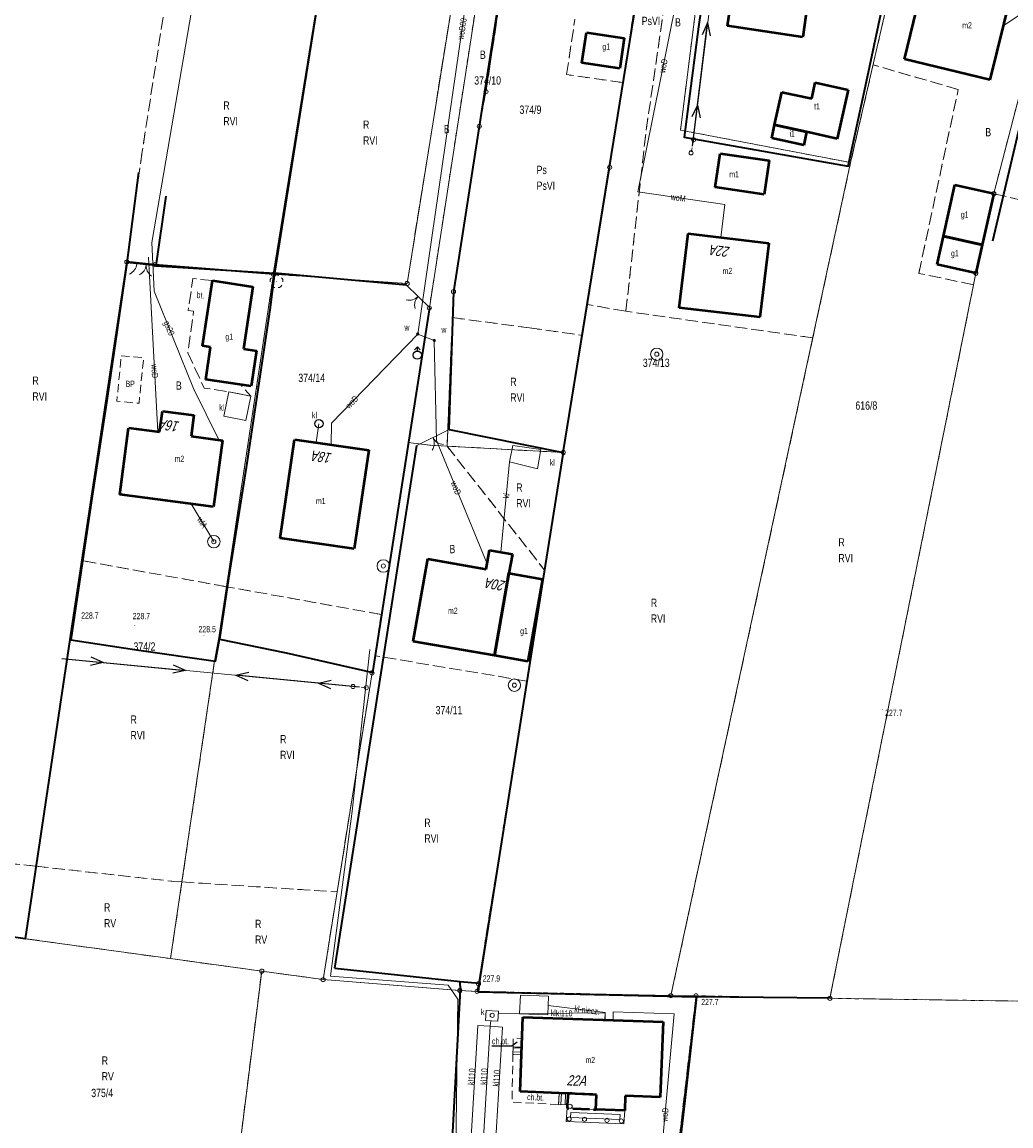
# Model space of a CAD drawing. Header units: metres. Extents: x 6590050 to 6616701, y 5542928 to 5566958.
# Tile 18 of 48: x 6598511 to 6598630, y 5546815 to 5546948. Entities that reach past the tile are written whole.
import ezdxf
from ezdxf.enums import TextEntityAlignment as Align

# ---------------------------------------------------------------- set-up
doc = ezdxf.new("R2010")
doc.units = ezdxf.units.M
doc.header["$MEASUREMENT"] = 0
for name, pattern in [('1.0_0.5', [1.5, 1, -0.5]), ('1.5_0.5', [2, 1.5, -0.5]), ('2.0_0.5', [2.5, 2, -0.5]), ('219-500', [0]), ('egba01_500', [0]), ('egkk-500', [2, 1.5, -0.5]), ('egug-500', [1, 0.5, -0.5]), ('otob_500', [0]), ('otof_500', [0]), ('suep_nn_500', [0]), ('supp_500', [1, 0.5, -0.5])]:
    doc.linetypes.add(name, pattern=pattern)
doc.layers.get('0').update_dxf_attribs({"color": 2, "linetype": 'CONTINUOUS', "lineweight": 5})
for name, color, linetype in [('202-punkt graniczny', 7, 'CONTINUOUS'), ('203-punkt graniczny', 7, 'CONTINUOUS'), ('209-oznaczenie konturu klasyfikacyjnego', 7, 'CONTINUOUS'), ('210-oznaczenie konturu użytku gruntowego', 7, 'CONTINUOUS'), ('211-numer działki ewidencyjnej', 7, 'CONTINUOUS'), ('217-kontur klasyfikacyjny', 7, 'CONTINUOUS'), ('218-kontur użytku gruntowego', 7, 'CONTINUOUS'), ('219-działka ewidencyjna', 7, 'CONTINUOUS'), ('311-podpora', 7, 'CONTINUOUS'), ('312-budynek ewidencyjny', 7, 'CONTINUOUS'), ('312-oznaczenie budynku ewidencyjnego-Atr117', 7, 'CONTINUOUS'), ('352-schody', 7, 'CONTINUOUS'), ('Adres nieruchomości (na budynku)', 7, 'CONTINUOUS'), ('blok - nawis', 7, 'CONTINUOUS'), ('brama', 7, 'CONTINUOUS'), ('budowla podziemna', 7, 'CONTINUOUS'), ('budowla podziemna-Atr17', 7, 'CONTINUOUS'), ('chodnik', 7, 'CONTINUOUS'), ('chodnik-Atr17', 7, 'CONTINUOUS'), ('drzewo liściaste', 7, 'CONTINUOUS'), ('furtka', 7, 'CONTINUOUS'), ('Granica arkusza mapy', 7, 'CONTINUOUS'), ('hydrant', 7, 'CONTINUOUS'), ('komora podziemna', 7, 'CONTINUOUS'), ('obszar utwardzony', 7, 'CONTINUOUS'), ('obszar utwardzony-Atr17', 7, 'CONTINUOUS'), ('ogrodzenie trwałe', 7, 'CONTINUOUS'), ('osadnik  szambo', 7, 'CONTINUOUS'), ('osadnik  szambo-Atr17', 7, 'CONTINUOUS'), ('pikieta naturalna', 7, 'CONTINUOUS'), ('pikieta naturalna-Atr2', 7, 'CONTINUOUS'), ('przewód elektroenergetyczny niskiego napięcia', 7, 'CONTINUOUS'), ('przewód gazowy', 7, 'CONTINUOUS'), ('przewód gazowy-Atr1', 7, 'CONTINUOUS'), ('przewód kanalizacyjny', 7, 'CONTINUOUS'), ('przewód kanalizacyjny-Atr1', 7, 'CONTINUOUS'), ('przewód wodociągowy', 7, 'CONTINUOUS'), ('przewód wodociągowy-Atr1', 7, 'CONTINUOUS'), ('studnia zwykła', 7, 'CONTINUOUS'), ('słup przewodów napowietrznych', 7, 'CONTINUOUS'), ('weranda lub ganek', 7, 'CONTINUOUS'), ('właz do komory lub kanału - okrągły', 7, 'CONTINUOUS'), ('właz do komory lub kanału - okrągły-Atr17', 7, 'CONTINUOUS'), ('zasuwa lub zawór', 7, 'CONTINUOUS'), ('zasuwa lub zawór-Atr17', 7, 'CONTINUOUS')]:
    doc.layers.add(name, color=color, linetype=linetype)
doc.styles.get("Standard").update_dxf_attribs({"font": 'Working1250', "width": 0.75})
doc.linetypes.add('902-500', pattern='A,3.75,0,[1,ksztalty.shx,S=0.5,R=0,X=0,Y=0],3.75', length=7.5)

# ---------------------------------------------------------------- blocks, each defined once
blk = doc.blocks.new('202')
at = {"color": 0, "linetype": 'Continuous', "lineweight": 0}
blk.add_circle((0, 0), 0.25, dxfattribs=at)
blk = doc.blocks.new('203')
at = {"linetype": 'Continuous', "lineweight": 0}
h = blk.add_hatch(color=0, dxfattribs=at)
edge = h.paths.add_edge_path()
edge.add_arc((0, 0), 0.045, 0, 360)
blk = doc.blocks.new('311')
at = {"color": 0, "linetype": 'Continuous', "lineweight": 0}
blk.add_circle((0, 0), 0.25, dxfattribs=at)
blk = doc.blocks.new('OP021')
at = {"linetype": 'Continuous', "lineweight": 13}
h = blk.add_hatch(color=0, dxfattribs=at)
edge = h.paths.add_edge_path()
edge.add_arc((0, 0), 0.05, 0, 360)
at = {"color": 0, "linetype": 'Continuous', "lineweight": 13}
for centre, start, end in [((-0.38, 0.124), 121.308, 202.548), ((0, 0.4), 49.272, 130.728), ((0.38, 0.124), 337.452, 58.692), ((-0.235, -0.324), 193.221, 274.871), ((0.235, -0.324), 265.129, 346.779)]:
    blk.add_arc(centre, 0.4, start, end, dxfattribs=at)
blk = doc.blocks.new('PW01')
at = {"linetype": 'Continuous', "lineweight": 13}
h = blk.add_hatch(color=0, dxfattribs=at)
edge = h.paths.add_edge_path()
edge.add_arc((0, 0), 0.045, 0, 360)
blk = doc.blocks.new('US13')
at = {"color": 0, "linetype": 'Continuous', "lineweight": 13}
for radius in [0.75, 0.25]:
    blk.add_circle((0, 0), radius, dxfattribs=at)
blk = doc.blocks.new('SUWH')
at = {"color": 0, "linetype": 'Continuous'}
for p in [(-0.354, 0.646), (0, 0.5), (0.354, 0.646)]:
    blk.add_line(p, (0, 1), dxfattribs=at)
blk.add_circle((0, 0), 0.5, dxfattribs=at)
blk = doc.blocks.new('SUKM')
at = {"color": 0, "linetype": 'Continuous'}
blk.add_circle((0, 0), 0.5, dxfattribs=at)
blk = doc.blocks.new('US25')
at = {"linetype": 'Continuous', "lineweight": 0}
h = blk.add_hatch(color=0, dxfattribs=at)
edge = h.paths.add_edge_path()
edge.add_arc((0, 0), 0.2, 0, 360)
blk = doc.blocks.new('US22')
at = {"color": 0, "linetype": 'Continuous', "lineweight": 13}
blk.add_circle((0, 0), 0.25, dxfattribs=at)
blk = doc.blocks.new('OK04')
at = {"color": 0, "linetype": 'Continuous', "lineweight": 0}
blk.add_arc((1.5, 0.001), 1.5, 120, 180, dxfattribs=at)
blk = doc.blocks.new('OK02')
at = {"color": 0, "linetype": 'Continuous', "lineweight": 0}
for centre, start, end in [((-1.5, 0), 0, 60), ((1.5, 0), 120, 180)]:
    blk.add_arc(centre, 1.5, start, end, dxfattribs=at)
blk = doc.blocks.new('SM05')
at = {"color": 0, "linetype": 'Continuous', "lineweight": 13}
blk.add_circle((0, 0), 0.25, dxfattribs=at)
blk = doc.blocks.new('SUEP1')
at = {"color": 0, "linetype": 'Continuous'}
for p, q in [((0, 0), (5, 0)), ((5, 0), (3.5, 0.5)), ((5, 0), (3.5, -0.5)), ((5, 0), (15, 0)), ((15, 0), (13.5, 0.5)), ((15, 0), (13.5, -0.5))]:
    blk.add_line(p, q, dxfattribs=at)

msp = doc.modelspace()

# ---------------------------------------------------------------- linework, layer by layer
at = {"layer": '217-kontur klasyfikacyjny', "color": 92, "linetype": 'egkk-500', "lineweight": 18, "flags": 128}
for points in [[(6598586.27, 5546935.1), (6598593.7, 5546986)], [(6598583.45, 5546940.84), (6598586.12, 5546958.14)], [(6598547.31, 5546954.9), (6598541.29, 5546917.71)], [(6598557.42, 5546916.59), (6598563.07, 5546951.76)], [(6598528.28, 5546950.72), (6598525.45, 5546932.54)], [(6598568.51, 5546950.11), (6598567.45, 5546943.1)], [(6598576.66, 5546941.8), (6598577.67, 5546948.49)], [(6598567.45, 5546943.1), (6598566.94, 5546939.74)], [(6598613.66, 5546942.98), (6598610.94, 5546931.18)], [(6598623.94, 5546940), (6598613.66, 5546942.98)], [(6598583.45, 5546940.84), (6598576.66, 5546941.8)], [(6598566.94, 5546939.74), (6598566.13, 5546935.57)], [(6598581.87, 5546930.61), (6598583.45, 5546940.84)], [(6598619.17, 5546917.82), (6598623.94, 5546940)], [(6598566.13, 5546935.57), (6598563.01, 5546915.62)], [(6598583.82, 5546913.24), (6598586.27, 5546935.1)], [(6598525.45, 5546932.54), (6598523.6, 5546919.2)], [(6598579.18, 5546914.06), (6598581.87, 5546930.61)], [(6598610.94, 5546931.18), (6598606.38, 5546910.04)], [(6598628.22, 5546927.44), (6598626.06, 5546917.84)], [(6598643.36, 5546923.88), (6598628.22, 5546927.44)], [(6598518.14, 5546883.16), (6598523.6, 5546919.2)], [(6598523.6, 5546919.2), (6598526.98, 5546918.86)], [(6598526.98, 5546918.86), (6598541.29, 5546917.71)], [(6598541.29, 5546917.71), (6598557.42, 5546916.59)], [(6598625.78, 5546916.45), (6598619.17, 5546917.82)], [(6598626.06, 5546917.84), (6598625.78, 5546916.45)], [(6598563.01, 5546915.62), (6598562.88, 5546912.48)], [(6598625.78, 5546916.45), (6598608.44, 5546830.34)], [(6598578.58, 5546910.34), (6598579.18, 5546914.06)], [(6598583.82, 5546913.24), (6598579.18, 5546914.06)], [(6598606.38, 5546910.04), (6598583.82, 5546913.24)], [(6598562.88, 5546912.48), (6598562.24, 5546896.97)], [(6598562.88, 5546912.48), (6598572.18, 5546911.24)], [(6598572.18, 5546911.24), (6598578.58, 5546910.34)], [(6598578.58, 5546910.34), (6598576.28, 5546896.2)], [(6598589.25, 5546830.66), (6598606.38, 5546910.04)], [(6598562.24, 5546896.97), (6598574.01, 5546882.02)], [(6598576.28, 5546896.2), (6598562.24, 5546896.97)], [(6598576.28, 5546896.2), (6598574.01, 5546882.02)], [(6598518.14, 5546883.16), (6598516.7, 5546873.63)], [(6598535.63, 5546880.01), (6598518.14, 5546883.16)], [(6598574.01, 5546882.02), (6598571.87, 5546868.62)], [(6598535.63, 5546880.01), (6598534.67, 5546873.65)], [(6598554.3, 5546876.65), (6598535.63, 5546880.01)], [(6598553.52, 5546871.68), (6598554.3, 5546876.65)], [(6598516.7, 5546873.63), (6598512.62, 5546846.28)], [(6598534.67, 5546873.65), (6598534.18, 5546871.06)], [(6598553.19, 5546869.61), (6598553.52, 5546871.68)], [(6598571.87, 5546868.62), (6598553.52, 5546871.68)], [(6598534.18, 5546871.06), (6598530.24, 5546844.38)], [(6598548.98, 5546843.18), (6598553.19, 5546869.61)], [(6598566.03, 5546832.1), (6598571.87, 5546868.62)], [(6598493.27, 5546848.4), (6598511.49, 5546846.4)], [(6598511.49, 5546846.4), (6598512.62, 5546846.28)], [(6598511.31, 5546837.53), (6598512.62, 5546846.28)], [(6598512.62, 5546846.28), (6598529.28, 5546844.44)], [(6598530.24, 5546844.38), (6598528.87, 5546835.13)], [(6598529.28, 5546844.44), (6598530.24, 5546844.38)], [(6598530.24, 5546844.38), (6598548.98, 5546843.18)], [(6598548.98, 5546843.18), (6598547.29, 5546832.6)], [(6598511.31, 5546837.53), (6598504.48, 5546838.47)], [(6598528.87, 5546835.13), (6598511.31, 5546837.53)], [(6598539.88, 5546833.62), (6598528.87, 5546835.13)], [(6598536.42, 5546806.11), (6598539.88, 5546833.62)], [(6598547.29, 5546832.6), (6598539.88, 5546833.62)], [(6598547.29, 5546832.6), (6598563.79, 5546831.28)], [(6598565.85, 5546831.18), (6598566.03, 5546832.1)], [(6598561.49, 5546788.23), (6598563.79, 5546831.28)], [(6598563.79, 5546831.28), (6598565.85, 5546831.18)], [(6598565.85, 5546831.18), (6598589.25, 5546830.66)], [(6598592.29, 5546830.65), (6598587.3, 5546788.18)], [(6598589.25, 5546830.66), (6598592.29, 5546830.65)], [(6598608.44, 5546830.34), (6598592.29, 5546830.65)], [(6598608.44, 5546830.34), (6598636.28, 5546829.93)]]:
    msp.add_lwpolyline(points, dxfattribs=at)
at = {"layer": '218-kontur użytku gruntowego', "color": 3, "linetype": 'egug-500', "lineweight": 18, "flags": 128}
for points in [[(6598560.11, 5546913.64), (6598572.09, 5546991.36)], [(6598586.27, 5546935.1), (6598593.7, 5546986)], [(6598583.45, 5546940.84), (6598586.12, 5546958.14)], [(6598616.84, 5546956.81), (6598613.66, 5546942.98)], [(6598547.31, 5546954.9), (6598541.29, 5546917.71)], [(6598590.41, 5546935.1), (6598592.78, 5546953.95)], [(6598557.42, 5546916.59), (6598563.07, 5546951.76)], [(6598528.28, 5546950.72), (6598525.45, 5546932.54)], [(6598568.51, 5546950.11), (6598567.45, 5546943.1)], [(6598576.66, 5546941.8), (6598577.67, 5546948.49)], [(6598567.45, 5546943.1), (6598566.94, 5546939.74)], [(6598613.66, 5546942.98), (6598610.94, 5546931.18)], [(6598623.94, 5546940), (6598613.66, 5546942.98)], [(6598583.45, 5546940.84), (6598576.66, 5546941.8)], [(6598628.22, 5546927.44), (6598632.04, 5546942.14)], [(6598566.94, 5546939.74), (6598566.13, 5546935.57)], [(6598581.87, 5546930.61), (6598583.45, 5546940.84)], [(6598619.17, 5546917.82), (6598623.94, 5546940)], [(6598566.13, 5546935.57), (6598563.01, 5546915.62)], [(6598583.82, 5546913.24), (6598586.27, 5546935.1)], [(6598610.94, 5546931.18), (6598590.41, 5546935.1)], [(6598525.45, 5546932.54), (6598523.6, 5546919.2)], [(6598579.18, 5546914.06), (6598581.87, 5546930.61)], [(6598610.94, 5546931.18), (6598606.38, 5546910.04)], [(6598628.22, 5546927.44), (6598626.06, 5546917.84)], [(6598643.36, 5546923.88), (6598628.22, 5546927.44)], [(6598518.14, 5546883.16), (6598523.6, 5546919.2)], [(6598523.6, 5546919.2), (6598526.98, 5546918.86)], [(6598526.98, 5546918.86), (6598541.29, 5546917.71)], [(6598535.63, 5546880.01), (6598541.29, 5546917.71)], [(6598541.29, 5546917.71), (6598557.42, 5546916.59)], [(6598625.78, 5546916.45), (6598619.17, 5546917.82)], [(6598626.06, 5546917.84), (6598625.78, 5546916.45)], [(6598563.01, 5546915.62), (6598562.88, 5546912.48)], [(6598625.78, 5546916.45), (6598608.44, 5546830.34)], [(6598557.56, 5546897.4), (6598560.11, 5546913.64)], [(6598578.58, 5546910.34), (6598579.18, 5546914.06)], [(6598583.82, 5546913.24), (6598579.18, 5546914.06)], [(6598606.38, 5546910.04), (6598583.82, 5546913.24)], [(6598562.88, 5546912.48), (6598562.24, 5546896.97)], [(6598562.88, 5546912.48), (6598572.18, 5546911.24)], [(6598572.18, 5546911.24), (6598578.58, 5546910.34)], [(6598578.58, 5546910.34), (6598576.28, 5546896.2)], [(6598589.25, 5546830.66), (6598606.38, 5546910.04)], [(6598554.3, 5546876.65), (6598557.56, 5546897.4)], [(6598560.13, 5546897.09), (6598557.56, 5546897.4)], [(6598562.24, 5546896.97), (6598560.13, 5546897.09)], [(6598562.24, 5546896.97), (6598574.01, 5546882.02)], [(6598576.28, 5546896.2), (6598562.24, 5546896.97)], [(6598576.28, 5546896.2), (6598574.01, 5546882.02)], [(6598518.14, 5546883.16), (6598516.7, 5546873.63)], [(6598535.63, 5546880.01), (6598518.14, 5546883.16)], [(6598574.01, 5546882.02), (6598571.87, 5546868.62)], [(6598535.63, 5546880.01), (6598534.67, 5546873.65)], [(6598554.3, 5546876.65), (6598535.63, 5546880.01)], [(6598553.52, 5546871.68), (6598554.3, 5546876.65)], [(6598516.7, 5546873.63), (6598512.62, 5546846.28)], [(6598534.67, 5546873.65), (6598534.18, 5546871.06)], [(6598553.19, 5546869.61), (6598553.52, 5546871.68)], [(6598571.87, 5546868.62), (6598553.52, 5546871.68)], [(6598534.18, 5546871.06), (6598530.24, 5546844.38)], [(6598548.98, 5546843.18), (6598553.19, 5546869.61)], [(6598566.03, 5546832.1), (6598571.87, 5546868.62)], [(6598493.27, 5546848.4), (6598511.49, 5546846.4)], [(6598511.49, 5546846.4), (6598512.62, 5546846.28)], [(6598511.31, 5546837.53), (6598512.62, 5546846.28)], [(6598512.62, 5546846.28), (6598529.28, 5546844.44)], [(6598530.24, 5546844.38), (6598528.87, 5546835.13)], [(6598529.28, 5546844.44), (6598530.24, 5546844.38)], [(6598530.24, 5546844.38), (6598548.98, 5546843.18)], [(6598548.98, 5546843.18), (6598547.29, 5546832.6)], [(6598511.31, 5546837.53), (6598504.48, 5546838.47)], [(6598528.87, 5546835.13), (6598511.31, 5546837.53)], [(6598539.88, 5546833.62), (6598528.87, 5546835.13)], [(6598536.42, 5546806.11), (6598539.88, 5546833.62)], [(6598547.29, 5546832.6), (6598539.88, 5546833.62)], [(6598547.29, 5546832.6), (6598563.79, 5546831.28)], [(6598565.85, 5546831.18), (6598566.03, 5546832.1)], [(6598561.49, 5546788.23), (6598563.79, 5546831.28)], [(6598563.79, 5546831.28), (6598565.85, 5546831.18)], [(6598565.85, 5546831.18), (6598589.25, 5546830.66)], [(6598592.29, 5546830.65), (6598587.3, 5546788.18)], [(6598589.25, 5546830.66), (6598592.29, 5546830.65)], [(6598608.44, 5546830.34), (6598592.29, 5546830.65)], [(6598608.44, 5546830.34), (6598636.28, 5546829.93)]]:
    msp.add_lwpolyline(points, dxfattribs=at)
at = {"layer": '219-działka ewidencyjna', "color": 7, "linetype": '219-500', "lineweight": 18, "flags": 128}
for points in [[(6598541.29, 5546917.71), (6598553.92, 5546995.76)], [(6598557.42, 5546916.59), (6598569.57, 5546992.19)], [(6598560.11, 5546913.64), (6598572.09, 5546991.36)], [(6598566.94, 5546939.74), (6598574.7, 5546990.88)], [(6598621.95, 5546979.01), (6598610.94, 5546931.18)], [(6598628.22, 5546927.44), (6598640.32, 5546974.04)], [(6598581.87, 5546930.61), (6598586.12, 5546958.14)], [(6598590.41, 5546935.1), (6598592.78, 5546953.95)], [(6598566.13, 5546935.57), (6598566.94, 5546939.74)], [(6598566.13, 5546935.57), (6598563.01, 5546915.62)], [(6598610.94, 5546931.18), (6598590.41, 5546935.1)], [(6598581.87, 5546930.61), (6598576.28, 5546896.2)], [(6598589.25, 5546830.66), (6598610.94, 5546931.18)], [(6598628.22, 5546927.44), (6598626.06, 5546917.84)], [(6598516.7, 5546873.63), (6598523.6, 5546919.2)], [(6598526.98, 5546918.86), (6598523.6, 5546919.2)], [(6598541.29, 5546917.71), (6598526.98, 5546918.86)], [(6598534.67, 5546873.65), (6598541.29, 5546917.71)], [(6598557.42, 5546916.59), (6598541.29, 5546917.71)], [(6598608.44, 5546830.34), (6598626.06, 5546917.84)], [(6598562.24, 5546896.97), (6598563.01, 5546915.62)], [(6598557.56, 5546897.4), (6598560.11, 5546913.64)], [(6598553.19, 5546869.61), (6598557.56, 5546897.4)], [(6598560.13, 5546897.09), (6598557.56, 5546897.4)], [(6598560.13, 5546897.09), (6598562.24, 5546896.97)], [(6598562.24, 5546896.97), (6598576.28, 5546896.2)], [(6598566.03, 5546832.1), (6598576.28, 5546896.2)], [(6598516.7, 5546873.63), (6598511.31, 5546837.53)], [(6598534.18, 5546871.06), (6598534.67, 5546873.65)], [(6598534.18, 5546871.06), (6598528.87, 5546835.13)], [(6598553.19, 5546869.61), (6598547.29, 5546832.6)], [(6598511.31, 5546837.53), (6598504.48, 5546838.47)], [(6598528.87, 5546835.13), (6598511.31, 5546837.53)], [(6598539.88, 5546833.62), (6598528.87, 5546835.13)], [(6598539.88, 5546833.62), (6598536.42, 5546806.11)], [(6598547.29, 5546832.6), (6598539.88, 5546833.62)], [(6598563.79, 5546831.28), (6598547.29, 5546832.6)], [(6598565.85, 5546831.18), (6598566.03, 5546832.1)], [(6598563.79, 5546831.28), (6598561.49, 5546788.23)], [(6598563.79, 5546831.28), (6598565.85, 5546831.18)], [(6598565.85, 5546831.18), (6598589.25, 5546830.66)], [(6598592.29, 5546830.65), (6598587.3, 5546788.18)], [(6598589.25, 5546830.66), (6598592.29, 5546830.65)], [(6598592.29, 5546830.65), (6598608.44, 5546830.34)], [(6598608.44, 5546830.34), (6598636.28, 5546829.93)]]:
    msp.add_lwpolyline(points, dxfattribs=at)
at = {"layer": '312-budynek ewidencyjny', "color": 7, "linetype": 'Continuous', "lineweight": 50, "flags": 128}
for points in [[(6598596.07, 5546947.7), (6598598.07, 5546960.93)], [(6598606.22, 5546953.91), (6598605.18, 5546946.34)], [(6598617.44, 5546943.68), (6598619.96, 5546953.98)], [(6598630.26, 5546951.46), (6598627.74, 5546941.17)], [(6598605.18, 5546946.34), (6598596.07, 5546947.7)], [(6598578.51, 5546943.23), (6598579.06, 5546946.89)], [(6598579.06, 5546946.89), (6598583.63, 5546946.21)], [(6598583.63, 5546946.21), (6598583.08, 5546942.55)], [(6598627.74, 5546941.17), (6598617.44, 5546943.68)], [(6598583.08, 5546942.55), (6598578.51, 5546943.23)], [(6598601.77, 5546935.74), (6598602.64, 5546939.69)], [(6598602.64, 5546939.69), (6598606.25, 5546938.9)], [(6598606.25, 5546938.9), (6598606.68, 5546940.85)], [(6598606.68, 5546940.85), (6598610.64, 5546939.98)], [(6598610.64, 5546939.98), (6598609.34, 5546934.07)], [(6598601.42, 5546934.15), (6598601.77, 5546935.74)], [(6598601.77, 5546935.74), (6598605.63, 5546934.89)], [(6598605.63, 5546934.89), (6598601.77, 5546935.74)], [(6598605.63, 5546934.89), (6598605.28, 5546933.3)], [(6598609.34, 5546934.07), (6598605.63, 5546934.89)], [(6598605.28, 5546933.3), (6598601.42, 5546934.15)], [(6598594.58, 5546928.22), (6598595.19, 5546932.3)], [(6598595.19, 5546932.3), (6598601.12, 5546931.42)], [(6598601.12, 5546931.42), (6598600.51, 5546927.33)], [(6598600.51, 5546927.33), (6598594.58, 5546928.22)], [(6598622.15, 5546922.31), (6598623.54, 5546928.49)], [(6598623.54, 5546928.49), (6598628.22, 5546927.44)], [(6598628.22, 5546927.44), (6598626.83, 5546921.25)], [(6598590.27, 5546913.67), (6598591.33, 5546922.61)], [(6598591.33, 5546922.61), (6598601.06, 5546921.46)], [(6598621.38, 5546918.89), (6598622.15, 5546922.31)], [(6598626.83, 5546921.25), (6598622.15, 5546922.31)], [(6598622.15, 5546922.31), (6598626.83, 5546921.25)], [(6598601.06, 5546921.46), (6598600, 5546912.52)], [(6598626.83, 5546921.25), (6598626.06, 5546917.84)], [(6598626.06, 5546917.84), (6598621.38, 5546918.89)], [(6598532.71, 5546909.06), (6598533.92, 5546916.97)], [(6598533.92, 5546916.97), (6598538.81, 5546916.19)], [(6598538.81, 5546916.19), (6598537.67, 5546908.73)], [(6598600, 5546912.52), (6598590.27, 5546913.67)], [(6598533.7, 5546908.91), (6598532.71, 5546909.06)], [(6598533.11, 5546905.03), (6598533.7, 5546908.91)], [(6598537.67, 5546908.73), (6598539.25, 5546908.49)], [(6598539.25, 5546908.49), (6598538.6, 5546904.19)], [(6598538.6, 5546904.19), (6598533.11, 5546905.03)], [(6598527.55, 5546898.68), (6598527.89, 5546901.21)], [(6598527.89, 5546901.21), (6598531.7, 5546900.7)], [(6598531.7, 5546900.7), (6598531.36, 5546898.17)], [(6598522.74, 5546891.15), (6598523.81, 5546899.18)], [(6598523.81, 5546899.18), (6598527.55, 5546898.68)], [(6598531.36, 5546898.17), (6598535.13, 5546897.67)], [(6598535.13, 5546897.67), (6598534.06, 5546889.64)], [(6598542.11, 5546885.86), (6598543.84, 5546897.78)], [(6598543.84, 5546897.78), (6598552.79, 5546896.48)], [(6598552.79, 5546896.48), (6598551.05, 5546884.56)], [(6598534.06, 5546889.64), (6598522.74, 5546891.15)], [(6598551.05, 5546884.56), (6598542.11, 5546885.86)], [(6598566.95, 5546882.12), (6598567.36, 5546884.4)], [(6598567.36, 5546884.4), (6598570.12, 5546883.92)], [(6598570.12, 5546883.92), (6598569.71, 5546881.63)], [(6598558.16, 5546873.41), (6598559.91, 5546883.36)], [(6598559.91, 5546883.36), (6598566.95, 5546882.12)], [(6598569.71, 5546881.63), (6598567.96, 5546871.69)], [(6598567.96, 5546871.69), (6598569.71, 5546881.63)], [(6598569.71, 5546881.63), (6598573.75, 5546880.92)], [(6598573.75, 5546880.92), (6598572, 5546870.97)], [(6598567.96, 5546871.69), (6598558.16, 5546873.41)], [(6598572, 5546870.97), (6598567.96, 5546871.69)], [(6598571.08, 5546819.1), (6598571.39, 5546828.07)], [(6598571.39, 5546828.07), (6598588.31, 5546827.52)], [(6598588.31, 5546827.52), (6598587.94, 5546818.43)], [(6598575.79, 5546818.9), (6598571.08, 5546819.1)], [(6598576.84, 5546818.86), (6598575.79, 5546818.9)], [(6598580.27, 5546818.71), (6598576.84, 5546818.86)], [(6598580.19, 5546816.92), (6598580.27, 5546818.71)], [(6598583.75, 5546818.59), (6598583.68, 5546816.79)], [(6598587.94, 5546818.43), (6598583.75, 5546818.59)], [(6598583.68, 5546816.79), (6598580.19, 5546816.92)]]:
    msp.add_lwpolyline(points, dxfattribs=at)
at = {"layer": '352-schody', "color": 7, "linetype": 'Continuous', "lineweight": 18, "flags": 128}
for points in [[(6598571.27, 5546824.43), (6598570.21, 5546824.47), (6598570.19, 5546823.57), (6598571.23, 5546823.53)], [(6598571.27, 5546824.43), (6598570.21, 5546824.47), (6598570.19, 5546823.57), (6598571.23, 5546823.53)], [(6598575.79, 5546818.9), (6598575.7, 5546817.53), (6598576.74, 5546817.48), (6598576.84, 5546818.86)], [(6598575.79, 5546818.9), (6598575.7, 5546817.53), (6598576.74, 5546817.48), (6598576.84, 5546818.86)]]:
    msp.add_lwpolyline(points, close=True, dxfattribs=at)
for points in [[(6598570.197, 5546823.866), (6598571.243, 5546823.83)], [(6598570.208, 5546824.366), (6598571.266, 5546824.329)], [(6598575.987, 5546817.516), (6598576.04, 5546818.89)], [(6598576.487, 5546817.492), (6598576.539, 5546818.871)]]:
    msp.add_lwpolyline(points, dxfattribs=at)
at = {"layer": 'blok - nawis', "color": 7, "linetype": '2.0_0.5', "lineweight": 50, "flags": 128}
msp.add_lwpolyline([(6598576.84, 5546818.86), (6598576.74, 5546817.48), (6598576.72, 5546817.07), (6598580.19, 5546816.92), (6598580.27, 5546818.71)], close=True, dxfattribs=at)
at = {"layer": 'brama', "color": 7, "linetype": 'otob_500', "lineweight": 18, "flags": 128}
for points in [[(6598527.08, 5546918.74), (6598524.8, 5546918.96)], [(6598560.15, 5546913.66), (6598557.35, 5546916.4)], [(6598562.5, 5546898.97), (6598558.59, 5546897.03)]]:
    msp.add_lwpolyline(points, dxfattribs=at)
at = {"layer": 'budowla podziemna', "color": 7, "linetype": '1.0_0.5', "lineweight": 18, "flags": 128}
msp.add_lwpolyline([(6598522.92, 5546907.85), (6598525.62, 5546907.63), (6598525.07, 5546902.14), (6598522.39, 5546902.39)], close=True, dxfattribs=at)
at = {"layer": 'chodnik', "color": 7, "linetype": '1.0_0.5', "lineweight": 18, "flags": 128}
for points in [[(6598570.21, 5546824.47), (6598570.23, 5546825.55), (6598571.3, 5546825.51), (6598571.27, 5546824.43)], [(6598575.7, 5546817.53), (6598570.08, 5546817.8), (6598570.19, 5546823.57), (6598571.23, 5546823.53), (6598571.08, 5546819.1), (6598575.79, 5546818.9)]]:
    msp.add_lwpolyline(points, close=True, dxfattribs=at)
at = {"layer": 'chodnik-Atr17', "color": 7, "flags": 128}
msp.add_lwpolyline([(6598570.69, 5546825.06), (6598570.04, 5546824.56), (6598567.659, 5546824.56)], dxfattribs=at)
at = {"layer": 'furtka', "color": 7, "linetype": 'otof_500', "lineweight": 18, "flags": 128}
msp.add_lwpolyline([(6598524.8, 5546918.96), (6598523.61, 5546919.08)], dxfattribs=at)
at = {"layer": 'Granica arkusza mapy', "color": 94, "linetype": 'egba01_500', "lineweight": 35, "flags": 128}
msp.add_lwpolyline([(6598402.93, 5546771.26), (6598402.84, 5546752.33), (6598403.44, 5546744.93), (6598408.45, 5546745), (6598413.22, 5546745.06), (6598419.79, 5546745.15), (6598425.35, 5546745.23), (6598425.3, 5546747.21), (6598436.6, 5546748.43), (6598448.95, 5546750.64), (6598448.82, 5546748.78), (6598484.58, 5546744.73), (6598484.65, 5546739.99), (6598503.16, 5546738.69), (6598556.26, 5546737.41), (6598559.51, 5546737.33), (6598580.22, 5546736.87), (6598619.46, 5546728.09), (6598625.21, 5546726.28), (6598631.8, 5546723.19), (6598657.76, 5546711.28), (6598659.55, 5546710.22), (6598660.11, 5546709.71), (6598663.17, 5546706.96), (6598665.59, 5546703.83), (6598673.26, 5546700.21), (6598673.4, 5546700.14), (6598686.51, 5546692.58), (6598686.67, 5546692.47), (6598699.74, 5546683.89), (6598700.06, 5546681.29), (6598704.45, 5546675.03), (6598709.9, 5546667.04), (6598713.49, 5546663.49), (6598715.81, 5546662.32), (6598721.06, 5546661.97), (6598723.54, 5546662.5), (6598725.76, 5546656.88), (6598728.93, 5546655.42), (6598735.15, 5546655.33), (6598735.28, 5546648.97), (6598738.06, 5546612.75), (6598749.82, 5546581.81), (6598768.84, 5546553.14), (6598774.93, 5546535.66), (6598777.86, 5546520.25), (6598782.3, 5546521.27), (6598782.13, 5546522.43), (6598785.21, 5546523.35), (6598800.17, 5546522.43), (6598814.13, 5546519.78), (6598827.5, 5546517.2), (6598842.07, 5546514.97), (6598856.81, 5546513.4), (6598871.66, 5546512.04), (6598881.55, 5546511.14), (6598884.89, 5546509.45), (6598886.17, 5546508.8), (6598897.83, 5546501.54), (6598935.76, 5546845.75), (6598942.54, 5546901.07), (6598928.23, 5546904.71), (6598914.25, 5546908.39), (6598900.67, 5546911.81), (6598886.64, 5546915.27), (6598873.71, 5546918.44), (6598857.91, 5546922.31), (6598843.28, 5546925.78), (6598830.25, 5546928.98), (6598829.98, 5546927.77), (6598825.5, 5546928.77), (6598789.39, 5546937.46), (6598780.26, 5546939.97), (6598774, 5546940.85), (6598760.25, 5546944.16), (6598743.85, 5546947.84), (6598702.41, 5546958.08), (6598697.19, 5546959.46), (6598666.86, 5546967.19), (6598662.71, 5546968.35), (6598640.32, 5546974.04), (6598621.95, 5546979.01), (6598597.57, 5546984.93), (6598590.54, 5546986.88), (6598574.7, 5546990.88), (6598572.09, 5546991.36), (6598569.57, 5546992.19), (6598569.66, 5546993.64), (6598554.59, 5546999.3), (6598553.92, 5546995.76), (6598541.29, 5546917.71), (6598526.98, 5546918.86), (6598523.6, 5546919.2), (6598516.7, 5546873.63), (6598511.31, 5546837.53), (6598504.48, 5546838.47), (6598491.87, 5546840.2), (6598488.04, 5546840.83), (6598467.08, 5546839.42), (6598477.79, 5546903.86), (6598479.83, 5546916.56), (6598459.77, 5546920.11), (6598457.33, 5546907.05), (6598448.92, 5546871.64), (6598439.59, 5546873.32), (6598451.86, 5546925.53), (6598454.44, 5546936.54), (6598446.75, 5546937.72), (6598449.23, 5546949.01), (6598436.94, 5546951.46), (6598421.84, 5546876.29), (6598409.98, 5546878.19), (6598403.26, 5546836.82), (6598403.04, 5546793.2), (6598403, 5546785.03), (6598402.97, 5546778.61)], close=True, dxfattribs=at)
at = {"layer": 'komora podziemna', "color": 34, "linetype": 'Continuous', "lineweight": 18, "flags": 128}
msp.add_lwpolyline([(6598568.37, 5546827.59), (6598566.9, 5546827.67), (6598566.98, 5546828.86), (6598568.44, 5546828.79)], close=True, dxfattribs=at)
at = {"layer": 'obszar utwardzony', "color": 7, "linetype": '1.5_0.5', "lineweight": 18, "flags": 128}
msp.add_lwpolyline([(6598533.92, 5546916.97), (6598532.71, 5546909.06), (6598533.7, 5546908.91), (6598533.11, 5546905.03), (6598537.31, 5546904.39), (6598538.55, 5546903.01), (6598535.9, 5546903.53), (6598532.92, 5546903.98), (6598530.94, 5546908.24), (6598531.66, 5546913.24), (6598531, 5546913.32), (6598531.57, 5546917.18)], close=True, dxfattribs=at)
at = {"layer": 'ogrodzenie trwałe', "color": 7, "linetype": '902-500', "lineweight": 35, "flags": 128}
for points in [[(6598553.83, 5546995.89), (6598541.4, 5546917.86)], [(6598597.99, 5546984.69), (6598592.57, 5546947.56), (6598590.87, 5546934.26), (6598610.63, 5546930.76), (6598612.75, 5546940.39), (6598620.99, 5546979.13)], [(6598640.39, 5546973.97), (6598628.07, 5546921.71)], [(6598576.26, 5546896.2), (6598588.2, 5546969.89)], [(6598562.5, 5546898.97), (6598563.07, 5546915.58), (6598568.56, 5546951.15)], [(6598525.01, 5546929.98), (6598523.61, 5546919.08)], [(6598528.32, 5546927.15), (6598527.08, 5546918.74)], [(6598523.61, 5546919.08), (6598522.04, 5546908.22), (6598521.08, 5546901.68), (6598519.4, 5546890.92), (6598516.83, 5546873.61), (6598525.05, 5546872.35), (6598534.29, 5546871.02), (6598534.79, 5546873.69)], [(6598527.08, 5546918.74), (6598541.4, 5546917.86)], [(6598541.4, 5546917.86), (6598540.86, 5546913.42), (6598537.98, 5546894.38), (6598535.88, 5546880.98), (6598534.79, 5546873.69)], [(6598557.35, 5546916.4), (6598541.4, 5546917.86)], [(6598542.82, 5546872.01), (6598553.3, 5546869.66), (6598560.15, 5546913.66)], [(6598562.5, 5546898.97), (6598576.26, 5546896.2), (6598573.8, 5546880.8), (6598566.1, 5546832.18)], [(6598548.69, 5546833.99), (6598558.59, 5546897.03)], [(6598534.79, 5546873.69), (6598542.82, 5546872.01)], [(6598548.69, 5546833.99), (6598563.82, 5546832.35)], [(6598561.59, 5546788.84), (6598563.86, 5546831.35), (6598563.82, 5546832.35)], [(6598563.82, 5546832.35), (6598566.1, 5546832.18)], [(6598566.1, 5546832.18), (6598566, 5546831.12), (6598592.33, 5546830.53)], [(6598592.33, 5546830.53), (6598590.91, 5546817.64), (6598588.76, 5546799.37), (6598587.82, 5546791.77), (6598587.34, 5546786.65)], [(6598608.52, 5546830.34), (6598592.33, 5546830.53)]]:
    msp.add_lwpolyline(points, dxfattribs=at)
at = {"layer": 'osadnik  szambo', "color": 34, "linetype": 'Continuous', "lineweight": 18, "flags": 128}
for points in [[(6598535.9, 5546903.53), (6598538.55, 5546903.01), (6598537.96, 5546900.07), (6598535.32, 5546900.59)], [(6598570.19, 5546897.03), (6598573.57, 5546896.57), (6598573.15, 5546894.25), (6598569.77, 5546895.09)], [(6598574.48, 5546830.6), (6598574.44, 5546829.48), (6598574.4, 5546828.35), (6598570.97, 5546828.46), (6598571.1, 5546830.72)]]:
    msp.add_lwpolyline(points, close=True, dxfattribs=at)
at = {"layer": 'przewód elektroenergetyczny niskiego napięcia', "color": 1, "linetype": 'suep_nn_500', "lineweight": 18, "flags": 128}
for points in [[(6598591.85, 5546933.16), (6598597.84, 5546981.58)], [(6598515.76, 5546871.35), (6598551.69, 5546867.89)]]:
    msp.add_lwpolyline(points, dxfattribs=at)
at = {"layer": 'przewód gazowy', "color": 52, "linetype": 'Continuous', "lineweight": 18, "flags": 128}
for points in [[(6598640.29, 5546974.71), (6598634.28, 5546950.97), (6598629.34, 5546947.68)], [(6598533.8, 5546963.58), (6598526.62, 5546921.55), (6598526.91, 5546915.66), (6598531.64, 5546903.93), (6598534.71, 5546897.73)], [(6598551.36, 5546732.87), (6598552.38, 5546737.77), (6598555.82, 5546743.01), (6598558.22, 5546754.96), (6598559.58, 5546766.39), (6598562.05, 5546787.65), (6598560.82, 5546789.1), (6598561.27, 5546795.77), (6598563.1, 5546796.83), (6598563.54, 5546830.24), (6598562.39, 5546831.94), (6598548.17, 5546833.02), (6598550.79, 5546852.92), (6598552.94, 5546872.45)]]:
    msp.add_lwpolyline(points, dxfattribs=at)
at = {"layer": 'przewód kanalizacyjny', "color": 34, "linetype": 'Continuous', "lineweight": 18, "flags": 128}
for points in [[(6598546.78, 5546899.68), (6598546.46, 5546897.4)], [(6598569.77, 5546895.09), (6598568.72, 5546884.16)], [(6598581.3, 5546827.66), (6598581.33, 5546828.63), (6598574.44, 5546829.48)], [(6598568.42, 5546828.47), (6598581.34, 5546828.57), (6598581.31, 5546827.75)], [(6598567.45, 5546826.96), (6598565.96, 5546827.06), (6598565.1, 5546812.95), (6598566.6, 5546812.87)], [(6598567.45, 5546826.96), (6598566.6, 5546812.87)], [(6598567.45, 5546826.96), (6598568.95, 5546826.85), (6598568.1, 5546812.79), (6598566.6, 5546812.87)], [(6598567.52, 5546827.63), (6598567.45, 5546826.96)]]:
    msp.add_lwpolyline(points, dxfattribs=at)
at = {"layer": 'przewód wodociągowy', "color": 5, "linetype": 'Continuous', "lineweight": 18, "flags": 128}
for points in [[(6598574.4, 5546991.67), (6598570.62, 5546968.65), (6598567.35, 5546969.25), (6598566.23, 5546962.47), (6598558.7, 5546910.5)], [(6598594.71, 5546986.79), (6598589.95, 5546950.81), (6598585.28, 5546927.66)], [(6598595.3, 5546922.14), (6598595.77, 5546926.11), (6598585.28, 5546927.66)], [(6598526.23, 5546919.79), (6598527.35, 5546898.71)], [(6598558.7, 5546910.5), (6598548.29, 5546899.75), (6598548.26, 5546897.14)], [(6598558.7, 5546910.5), (6598560.7, 5546909.72), (6598560.96, 5546897.66), (6598567.07, 5546882.77)], [(6598531.37, 5546890), (6598534.09, 5546885.45)], [(6598587.59, 5546805.91), (6598589.65, 5546828.47), (6598582.28, 5546828.72), (6598582.28, 5546827.62)]]:
    msp.add_lwpolyline(points, dxfattribs=at)
at = {"layer": 'słup przewodów napowietrznych', "color": 7, "linetype": 'supp_500', "lineweight": 18, "flags": 128}
for points in [[(6598592.01, 5546933.96), (6598591.69, 5546932.36)], [(6598550.89, 5546867.96), (6598552.49, 5546867.82)]]:
    msp.add_lwpolyline(points, dxfattribs=at)
at = {"layer": 'weranda lub ganek', "color": 0, "linetype": 'CONTINUOUS', "lineweight": 18}
for p, q in [((6598576.61, 5546815.46), (6598576.72, 5546817.07)), ((6598576.72, 5546817.07), (6598580.19, 5546816.92)), ((6598577.144, 5546815.94), (6598577.185, 5546816.55)), ((6598583.111, 5546815.709), (6598577.144, 5546815.94)), ((6598577.185, 5546816.55), (6598580.17, 5546816.42)), ((6598580.17, 5546816.42), (6598583.149, 5546816.31)), ((6598580.19, 5546816.92), (6598583.68, 5546816.79)), ((6598583.149, 5546816.31), (6598583.111, 5546815.709)), ((6598583.68, 5546816.79), (6598583.58, 5546815.19)), ((6598583.58, 5546815.19), (6598576.61, 5546815.46))]:
    msp.add_line(p, q, dxfattribs=at)

# ---------------------------------------------------------------- block references
at = {"layer": '202-punkt graniczny', "color": 7, "linetype": 'Continuous', "lineweight": 18}
for p in [(6598566.94, 5546939.74), (6598566.13, 5546935.57), (6598581.87, 5546930.61), (6598628.22, 5546927.44), (6598523.6, 5546919.2), (6598526.98, 5546918.86), (6598541.29, 5546917.71), (6598626.06, 5546917.84), (6598557.42, 5546916.59), (6598563.01, 5546915.62), (6598560.11, 5546913.64), (6598576.28, 5546896.2), (6598553.19, 5546869.61), (6598539.88, 5546833.62), (6598547.29, 5546832.6), (6598566.03, 5546832.1), (6598563.79, 5546831.28), (6598565.85, 5546831.18), (6598589.25, 5546830.66), (6598592.29, 5546830.65), (6598608.44, 5546830.34)]:
    msp.add_blockref('202', p, dxfattribs=at)
at = {"layer": '203-punkt graniczny', "color": 7, "linetype": 'Continuous', "lineweight": 18}
for p in [(6598590.41, 5546935.1), (6598610.94, 5546931.18), (6598557.56, 5546897.4), (6598560.13, 5546897.09), (6598562.24, 5546896.97), (6598516.7, 5546873.63), (6598534.67, 5546873.65), (6598534.18, 5546871.06), (6598511.31, 5546837.53), (6598528.87, 5546835.13)]:
    msp.add_blockref('203', p, dxfattribs=at)
at = {"layer": '311-podpora', "color": 7, "linetype": 'Continuous', "lineweight": 18}
for p in [(6598577.09, 5546817.31), (6598576.98, 5546815.78), (6598578.83, 5546815.73), (6598581.55, 5546815.61), (6598583.28, 5546815.53)]:
    msp.add_blockref('311', p, dxfattribs=at)
at = {"layer": 'brama', "color": 7, "linetype": 'Continuous', "lineweight": 18}
for p, rotation in [((6598525.94, 5546918.85), 174.489), ((6598558.75, 5546915.03), 135.621), ((6598560.545, 5546898), 206.389)]:
    msp.add_blockref('OK02', p, dxfattribs=dict(at, rotation=rotation))
at = {"layer": 'drzewo liściaste', "color": 94, "linetype": 'Continuous', "lineweight": 18}
msp.add_blockref('OP021', (6598541.66, 5546916.83), dxfattribs=at)
at = {"layer": 'furtka', "color": 7, "linetype": 'Continuous', "lineweight": 18, "rotation": 174.242}
msp.add_blockref('OK04', (6598524.8, 5546918.96), dxfattribs=at)
at = {"layer": 'hydrant', "color": 5, "linetype": 'Continuous', "lineweight": 18}
msp.add_blockref('SUWH', (6598558.66, 5546907.95), dxfattribs=at)
at = {"layer": 'osadnik  szambo', "color": 34, "linetype": 'Continuous', "lineweight": 18}
msp.add_blockref('SUKM', (6598546.78, 5546899.68), dxfattribs=at)
at = {"layer": 'pikieta naturalna', "color": 7, "linetype": 'Continuous', "lineweight": 13}
for p in [(6598518.15, 5546875.97), (6598524.56, 5546875.33), (6598532.9, 5546874.15), (6598614.76, 5546865.22), (6598566.17, 5546832.13), (6598592.6, 5546830.44)]:
    msp.add_blockref('PW01', p, dxfattribs=at)
at = {"layer": 'przewód elektroenergetyczny niskiego napięcia', "color": 1, "linetype": 'Continuous', "lineweight": 18}
for p, rotation in [((6598591.85, 5546933.16), 82.948), ((6598515.76, 5546871.35), 354.499), ((6598551.69, 5546867.89), 174.499)]:
    msp.add_blockref('SUEP1', p, dxfattribs=dict(at, rotation=rotation))
at = {"layer": 'studnia zwykła', "color": 5, "linetype": 'Continuous', "lineweight": 18}
for p in [(6598587.55, 5546908.06), (6598534.09, 5546885.45), (6598554.55, 5546882.51), (6598570.37, 5546868.13)]:
    msp.add_blockref('US13', p, dxfattribs=at)
at = {"layer": 'słup przewodów napowietrznych', "color": 7, "linetype": 'Continuous', "lineweight": 18}
for p in [(6598592.01, 5546933.96), (6598591.69, 5546932.36), (6598550.89, 5546867.96), (6598552.49, 5546867.82)]:
    msp.add_blockref('SM05', p, dxfattribs=at)
at = {"layer": 'właz do komory lub kanału - okrągły', "color": 7, "linetype": 'Continuous', "lineweight": 18}
msp.add_blockref('US22', (6598567.69, 5546828.29), dxfattribs=at)
at = {"layer": 'zasuwa lub zawór', "color": 5, "linetype": 'Continuous', "lineweight": 18}
for p in [(6598558.7, 5546910.5), (6598560.7, 5546909.72)]:
    msp.add_blockref('US25', p, dxfattribs=at)

# ---------------------------------------------------------------- texts
at = {"layer": '209-oznaczenie konturu klasyfikacyjnego', "color": 92, "linetype": 'Continuous', "lineweight": 18, "width": 0.79}
for s, p in [('PsVI', (6598585.74, 5546948.78)), ('RVI', (6598535.24, 5546936.68)), ('RVI', (6598552.1, 5546934.36)), ('PsVI', (6598573.05, 5546928.9)), ('RVI', (6598512.2, 5546903.47)), ('RVI', (6598569.87, 5546903.34)), ('RVI', (6598570.59, 5546890.58)), ('RVI', (6598609.47, 5546883.96)), ('RVI', (6598586.83, 5546876.67)), ('RVI', (6598524.04, 5546862.58)), ('RVI', (6598542.09, 5546860.21)), ('RVI', (6598559.5, 5546850.13)), ('RV', (6598520.84, 5546839.91)), ('RV', (6598539.07, 5546837.92)), ('RV', (6598520.56, 5546821.43))]:
    msp.add_text(s, height=1, dxfattribs=at).set_placement(p, align=Align.TOP_LEFT)
at = {"layer": '210-oznaczenie konturu użytku gruntowego', "color": 3, "linetype": 'Continuous', "lineweight": 18, "width": 0.79}
for s, p in [('B', (6598589.75, 5546947.61)), ('B', (6598566.21, 5546943.7)), ('R', (6598535.24, 5546937.58)), ('R', (6598552.1, 5546935.26)), ('B', (6598561.85, 5546934.73)), ('B', (6598627.2, 5546934.35)), ('Ps', (6598573.05, 5546929.8)), ('R', (6598512.2, 5546904.37)), ('R', (6598569.87, 5546904.24)), ('B', (6598529.52, 5546903.78)), ('R', (6598570.59, 5546891.48)), ('B', (6598562.53, 5546884.05)), ('R', (6598609.47, 5546884.86)), ('R', (6598586.83, 5546877.57)), ('R', (6598524.04, 5546863.48)), ('R', (6598542.09, 5546861.11)), ('R', (6598559.5, 5546851.03)), ('R', (6598520.84, 5546840.81)), ('R', (6598539.07, 5546838.82)), ('R', (6598520.56, 5546822.33))]:
    msp.add_text(s, height=1, dxfattribs=at).set_placement(p)
at = {"layer": '211-numer działki ewidencyjnej', "color": 7, "linetype": 'Continuous', "lineweight": 18, "width": 0.79}
for s, p in [('374/10', (6598565.52, 5546940.6)), ('374/9', (6598570.98, 5546937.07)), ('374/13', (6598585.87, 5546906.53)), ('616/8', (6598611.52, 5546901.37)), ('374/11', (6598560.86, 5546864.61)), ('375/4', (6598519.3, 5546818.42))]:
    msp.add_text(s, height=1, dxfattribs=at).set_placement(p)
for s, p in [('374/14', (6598544.29, 5546905.71)), ('374/2', (6598524.4, 5546873.29))]:
    msp.add_text(s, height=1, dxfattribs=at).set_placement(p, align=Align.TOP_LEFT)
at = {"layer": '312-oznaczenie budynku ewidencyjnego-Atr117', "color": 7, "width": 0.667}
for s, p in [('m2', (6598624.42, 5546947.37)), ('g1', (6598580.98, 5546944.81)), ('t1', (6598606.54, 5546937.6)), ('i1', (6598603.56, 5546934.32)), ('m1', (6598596.3, 5546929.4)), ('g1', (6598624.24, 5546924.54)), ('g1', (6598623.06, 5546919.87)), ('m2', (6598595.5, 5546917.73)), ('g1', (6598535.49, 5546909.81)), ('m2', (6598529.36, 5546895.07)), ('m1', (6598546.42, 5546889.98)), ('m2', (6598562.36, 5546876.73)), ('g1', (6598571.06, 5546874.29)), ('m2', (6598578.94, 5546822.52))]:
    msp.add_text(s, height=0.75, dxfattribs=at).set_placement(p)
at = {"layer": 'Adres nieruchomości (na budynku)', "color": 7, "linetype": 'Continuous', "lineweight": 25, "oblique": 15, "width": 0.79}
for s, rotation, p in [('22A', 173.257, (6598595.29, 5546921.13)), ('16A', 172.374, (6598528.86, 5546900.07)), ('18A', 171.738, (6598547.26, 5546896.27)), ('20A', 170.008, (6598568.22, 5546880.88)), ('22A', 357.761, (6598577.81, 5546819.79))]:
    msp.add_text(s, height=1.25, rotation=rotation, dxfattribs=at).set_placement(p, align=Align.CENTER)
at = {"layer": 'budowla podziemna-Atr17', "color": 7, "width": 0.667}
msp.add_text('BP', height=0.75, dxfattribs=at).set_placement((6598523.45, 5546904.11))
at = {"layer": 'chodnik-Atr17', "color": 7, "width": 0.667}
msp.add_text('ch.bt.', height=0.75, dxfattribs=at).set_placement((6598567.659, 5546824.567), align=Align.BOTTOM_LEFT)
msp.add_text('ch.bt.', height=0.75, rotation=357.249, dxfattribs=at).set_placement((6598571.89, 5546818.07))
at = {"layer": 'obszar utwardzony-Atr17', "color": 7, "width": 0.667}
msp.add_text('bt.', height=0.75, rotation=354.893, dxfattribs=at).set_placement((6598531.99, 5546914.85))
at = {"layer": 'osadnik  szambo-Atr17', "color": 34, "width": 0.667}
for p in [(6598534.75, 5546901.27), (6598545.94, 5546900.33), (6598574.65, 5546894.62), (6598574.77, 5546828.21)]:
    msp.add_text('kl', height=0.75, dxfattribs=at).set_placement(p)
at = {"layer": 'pikieta naturalna-Atr2', "color": 7, "width": 0.667}
for s, p in [('228.7', (6598518.09, 5546876.16)), ('228.7', (6598524.31, 5546876.09)), ('228.5', (6598532.25, 5546874.51)), ('227.7', (6598615.11, 5546864.42)), ('227.9', (6598566.55, 5546832.36)), ('227.7', (6598592.91, 5546829.52))]:
    msp.add_text(s, height=0.75, dxfattribs=at).set_placement(p)
at = {"layer": 'przewód gazowy-Atr1', "color": 52, "width": 0.667}
msp.add_text('gs20', height=0.75, rotation=291.961, dxfattribs=at).set_placement((6598528.37, 5546912.05), align=Align.MIDDLE_LEFT)
at = {"layer": 'przewód kanalizacyjny-Atr1', "color": 34, "width": 0.667}
for s, rotation, p in [('kl', 84.535, (6598569.35, 5546890.68)), ('kl-niecz.', 352.967, (6598577.62, 5546829.09)), ('kl110', 0.443, (6598575.38, 5546828.52))]:
    msp.add_text(s, height=0.75, rotation=rotation, dxfattribs=at).set_placement(p, align=Align.MIDDLE_LEFT)
for rotation, p in [(86.512, (6598565.52, 5546819.86)), (86.548, (6598567.02, 5546819.88)), (86.54, (6598568.52, 5546819.67))]:
    msp.add_text('kl110', height=0.75, rotation=rotation, dxfattribs=at).set_placement(p)
at = {"layer": 'przewód wodociągowy-Atr1', "color": 5, "width": 0.667}
for s, rotation, p in [('woD80', 80.62, (6598563.849, 5546946.038)), ('woD', 78.594, (6598588.18, 5546942.05)), ('woM', 351.594, (6598589.27, 5546927.07)), ('woD', 273.041, (6598526.92, 5546906.86)), ('woD', 45.92, (6598550.17, 5546901.69)), ('woD', 292.31, (6598562.999, 5546892.69)), ('wlA', 300.854, (6598532.36, 5546888.34)), ('woD', 84.782, (6598588.46, 5546815.46))]:
    msp.add_text(s, height=0.75, rotation=rotation, dxfattribs=at).set_placement(p, align=Align.MIDDLE_LEFT)
at = {"layer": 'właz do komory lub kanału - okrągły-Atr17', "color": 7, "width": 0.667}
msp.add_text('k', height=0.75, dxfattribs=at).set_placement((6598566.34, 5546828.32))
at = {"layer": 'zasuwa lub zawór-Atr17', "color": 5, "width": 0.667}
for p in [(6598557.1, 5546910.92), (6598561.56, 5546910.66)]:
    msp.add_text('w', height=0.75, dxfattribs=at).set_placement(p)

doc.saveas('drawing.dxf')
